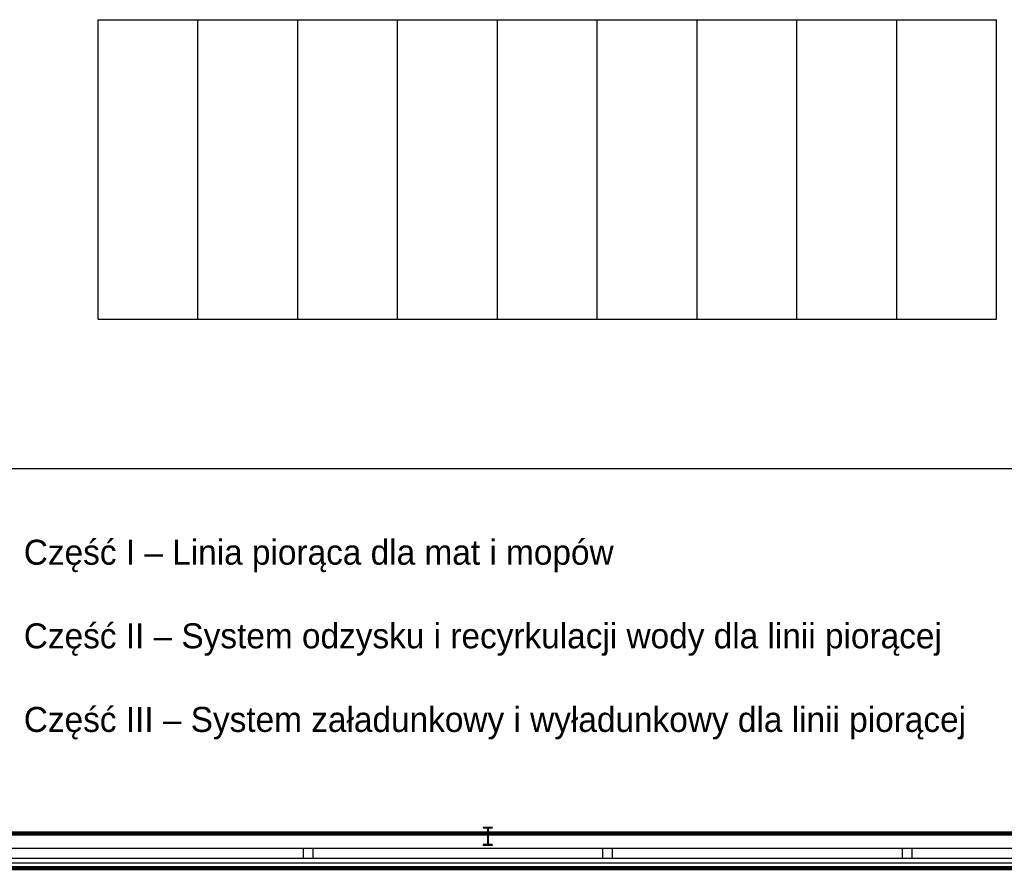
# Model space of a CAD drawing. Header units: millimetres. Extents: x 226749 to 325316, y -44191 to 40236.
# Tile 46 of 164: x 272349 to 282213, y -6220 to 2280. Entities that reach past the tile are written whole.
import ezdxf

# ---------------------------------------------------------------- set-up
doc = ezdxf.new("R2010")
doc.units = ezdxf.units.MM
doc.header["$LTSCALE"] = 100
doc.linetypes.add('DASHDOT', pattern=[25.4, 12.7, -6.35, 0, -6.35])
doc.linetypes.add('HIDDEN', pattern=[9.525, 6.35, -3.175])
doc.layers.add('KG_Building', color=8, linetype='Continuous')
doc.layers.add('KG_BuildingAxis', color=4, linetype='DASHDOT')

msp = doc.modelspace()

# ---------------------------------------------------------------- linework, layer by layer
at = {"ltscale": 50}
for p, q in [((273134.62, 2280), (282134.62, 2280)), ((273134.62, -720), (273134.62, 2280)), ((274134.62, -720), (274134.62, 2280)), ((275134.62, -720), (275134.62, 2280)), ((276134.62, -720), (276134.62, 2280)), ((277134.62, -720), (277134.62, 2280)), ((278134.62, -720), (278134.62, 2280)), ((279134.62, -720), (279134.62, 2280)), ((280134.62, -720), (280134.62, 2280)), ((281134.62, -720), (281134.62, 2280)), ((282134.62, -720), (282134.62, 2280)), ((273134.62, -720), (282134.62, -720))]:
    msp.add_line(p, q, dxfattribs=at)
at = {"ltscale": 6}
msp.add_line((325315.93, -2220), (268778.43, -2220), dxfattribs=at)
for p, q in [((276992.91, -5810), (276992.91, -5818)), ((277083.91, -5810), (276992.91, -5810)), ((277026.76, -5818), (276992.91, -5818)), ((277083.91, -5818), (277050.06, -5818)), ((277083.91, -5810), (277083.91, -5818)), ((277035.76, -5827), (277035.76, -5973)), ((277041.06, -5827), (277041.06, -5973)), ((276992.91, -5982), (276992.91, -5990)), ((277026.76, -5982), (276992.91, -5982)), ((277083.91, -5990), (276992.91, -5990)), ((277083.91, -5982), (277050.06, -5982)), ((277083.91, -5982), (277083.91, -5990)), ((283113.43, -6020), (264078.43, -6020)), ((283113.43, -6020), (270978.44, -6020)), ((264078.43, -6120), (283213.43, -6120)), ((270878.44, -6120), (283213.43, -6120)), ((264078.43, -6220), (283313.43, -6220)), ((270878.44, -6220), (283313.43, -6220))]:
    msp.add_line(p, q)
at = {"lineweight": 15}
for p in [(264198.43, -5870), (271128.44, -5870)]:
    msp.add_line(p, (282963.43, -5870), dxfattribs=at)
at = {"color": 2, "lineweight": 100}
msp.add_line((282963.43, -5870), (271283.43, -5870), dxfattribs=at)
at = {"ltscale": 0.45}
for q in [(264078.43, -6170), (270878.44, -6170)]:
    msp.add_line((283263.43, -6170), q, dxfattribs=at)
at = {"color": 30, "lineweight": 100}
msp.add_line((268128.44, -6220), (283313.43, -6220), dxfattribs=at)
for points in [[(275188.43, -6120), (275288.43, -6120), (275288.43, -6020), (275188.43, -6020)], [(278188.43, -6120), (278288.43, -6120), (278288.43, -6020), (278188.43, -6020)], [(281188.43, -6120), (281288.43, -6120), (281288.43, -6020), (281188.43, -6020)]]:
    msp.add_lwpolyline(points, close=True)
for centre, start, end in [((277026.76, -5827), 0, 90), ((277050.06, -5827), 90, 180), ((277026.76, -5973), 270, 0), ((277050.06, -5973), 180, 270)]:
    msp.add_arc(centre, 9, start, end)
at = {"layer": 'KG_Building', "color": 253, "linetype": 'HIDDEN', "ltscale": 50}
for p, q in [((273134.62, 2280), (282134.62, 2280)), ((273134.62, -720), (273134.62, 2280)), ((274134.62, -720), (274134.62, 2280)), ((275134.62, -720), (275134.62, 2280)), ((276134.62, -720), (276134.62, 2280)), ((277134.62, -720), (277134.62, 2280)), ((278134.62, -720), (278134.62, 2280)), ((279134.62, -720), (279134.62, 2280)), ((280134.62, -720), (280134.62, 2280)), ((281134.62, -720), (281134.62, 2280)), ((282134.62, -720), (282134.62, 2280)), ((273134.62, -720), (282134.62, -720))]:
    msp.add_line(p, q, dxfattribs=at)
at = {"layer": 'KG_BuildingAxis', "ltscale": 6}
msp.add_line((317515.93, -2220), (260978.43, -2220), dxfattribs=at)

# ---------------------------------------------------------------- texts
at = {"lineweight": 100}
for s, p in [('Część I – Linia piorąca dla mat i mopów', (272390.43, -3178.83)), ('Część II – System odzysku i recyrkulacji wody dla linii piorącej', (272390.43, -4016.43)), ('Część III – System załadunkowy i wyładunkowy dla linii piorącej', (272390.43, -4854.02))]:
    msp.add_text(s, height=250, dxfattribs=at).set_placement(p)

doc.saveas('drawing.dxf')
